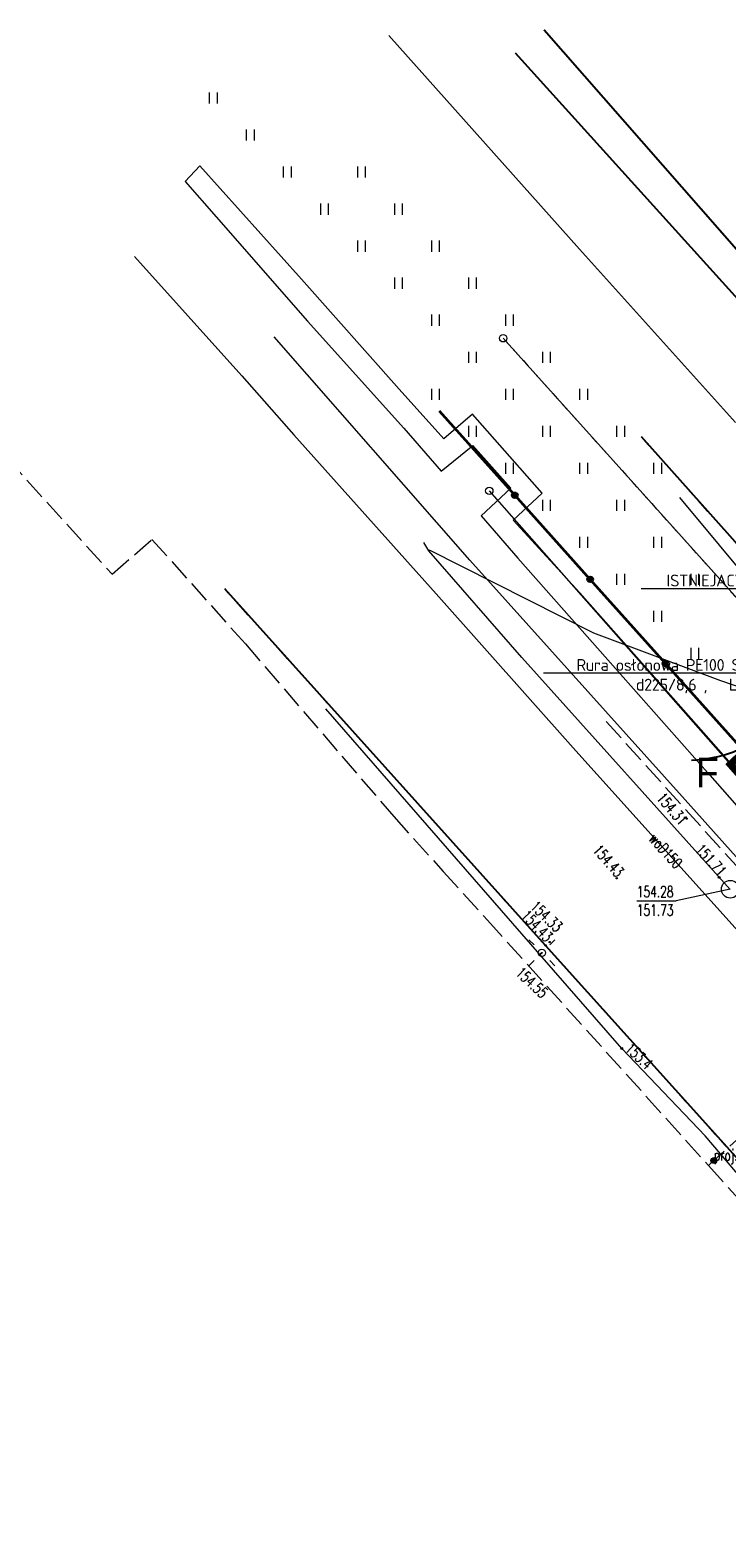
# Model space of a CAD drawing. Header units: feet. Extents: x 7588777 to 15179262, y 5780090 to 11560165.
# Tile 2 of 36: x 7589382 to 7589429, y 5780158 to 5780258. Entities that reach past the tile are written whole.
import ezdxf
from ezdxf import colors
from ezdxf.entities.mleader import LeaderData, LeaderLine
from ezdxf.enums import TextEntityAlignment as Align
from ezdxf.math import Vec2, Vec3

# ---------------------------------------------------------------- set-up
doc = ezdxf.new("R2010")
doc.units = ezdxf.units.FT
doc.header["$MEASUREMENT"] = 0
for name, pattern in [('1_OTKC', [1.5, 1, -0.5]), ('1_OTKJ', [2, 1.5, -0.5]), ('1_OTKK', [0]), ('1_OTZI', [1.5, 1, -0.5]), ('1_OTZT', [1.5, 1, -0.5]), ('4_SUEP_A', [0]), ('4_SUKP', [0]), ('4_SULO', [0]), ('4_SUPK', [0]), ('4_SUPP_P', [2, 1.5, -0.5]), ('4_SUWP', [0]), ('EGDE', [0]), ('EGUG', [1, 0.5, -0.5]), ('HIDDEN', [0.375, 0.25, -0.125])]:
    doc.linetypes.add(name, pattern=pattern)
doc.layers.get('0').update_dxf_attribs({"color": 250, "linetype": 'CONTINUOUS', "lineweight": 100})
doc.layers.add('___granice działki', color=7, linetype='CONTINUOUS', lineweight=60)
for name, color, linetype, lineweight, transparency in [('Dzialki', 7, 'EGDE', 18, 0.7), ('OTK_L_0', 7, '1_OTKJ', 18, 0.7), ('OTK_L_1', 7, '1_OTKK', 25, 0.7), ('OTK_L_2', 7, '1_OTKC', 18, 0.7), ('OTO_L_0', 7, 'CONTINUOUS', 35, 0.7), ('OTR_T_0', 7, 'CONTINUOUS', 18, 0.7), ('OTZ_L_3', 7, '1_OTZT', 18, 0.7), ('P_SUW_E_T_6', 5, 'CONTINUOUS', 0, 0.7), ('P_SUW_T_5', 5, 'CONTINUOUS', 18, 0.7), ('P_SUWP_L_0', 5, '4_SUPP_P', 18, 0.7), ('Punkty', 7, 'CONTINUOUS', 18, 0.7), ('SUE_T_3', 7, 'CONTINUOUS', 18, 0.7), ('SUEP_L_0', 1, '4_SUEP_A', 18, 0.7), ('SUER_T_0', 1, 'CONTINUOUS', 18, 0.7), ('SUKP_L_0', 34, '4_SUKP', 18, 0.7), ('SUKR_T_0', 34, 'CONTINUOUS', 18, 0.7), ('SUL_L_1', 7, '4_SULO', 18, 0.7), ('SUP_L_1', 7, '4_SUPK', 18, 0.7), ('SUWP_E_T_0', 5, 'CONTINUOUS', 0, 0.7), ('SUWP_L_0', 5, '4_SUWP', 18, 0.7), ('Uzytki', 3, 'EGUG', 18, 0.7)]:
    doc.layers.add(name, color=color, linetype=linetype, lineweight=lineweight, transparency=transparency)
doc.layers.add('KS_LINIE_TABELI', color=7, linetype='CONTINUOUS')
doc.styles.add('ISOCP', font='isocpeur.ttf')
doc.styles.get("Standard").update_dxf_attribs({"font": 'Simplex.SHX', "width": 0.75})
doc.styles.add('WYMIAR', font='arial.ttf', dxfattribs={"width": 0.9, "height": 0.9})

# ---------------------------------------------------------------- blocks, each defined once
blk = doc.blocks.new('GRT')
at = {"linetype": 'Continuous'}
blk.add_circle((0, 0), 0.25, dxfattribs=at)
blk = doc.blocks.new('1_OTRS')
at = {"linetype": 'Continuous'}
blk.add_circle((0, 0), 0.045, dxfattribs=at)
blk = doc.blocks.new('1_OTZT')
at = {"linetype": 'Continuous'}
for p, q in [((-0.2625, -0.375), (-0.2625, 0.375)), ((0.2625, -0.375), (0.2625, 0.375))]:
    blk.add_line(p, q, dxfattribs=at)
blk = doc.blocks.new('4_SUWW')
at = {"linetype": 'Continuous'}
for radius in [0.2, 0.175, 0.15, 0.125, 0.1, 0.075, 0.05, 0.025, 0.00715]:
    blk.add_circle((0, 0), radius, dxfattribs=at)
blk = doc.blocks.new('4_SUEO_W')
at = {"linetype": 'Continuous'}
for p, q in [((-0.53035, 0.53035), (-0.8839, 0.8839)), ((0.53035, 0.53035), (0.8839, 0.8839)), ((-0.53035, -0.53035), (-0.8839, -0.8839)), ((0.53035, -0.53035), (0.8839, -0.8839))]:
    blk.add_line(p, q, dxfattribs=at)
blk.add_circle((0, 0), 0.025, dxfattribs=at)
blk = doc.blocks.new('4_SUPP')
at = {"linetype": 'Continuous'}
blk.add_circle((0, 0), 0.25, dxfattribs=at)
blk = doc.blocks.new('4_SUPS')
at = {"linetype": 'Continuous'}
blk.add_circle((0, 0), 0.0625, dxfattribs=at)

msp = doc.modelspace()

# ---------------------------------------------------------------- linework, layer by layer
at = {"layer": '___granice działki', "linetype": 'HIDDEN', "ltscale": 10, "const_width": 0.5}
msp.add_lwpolyline([(7589429.14, 5780208.73), (7589448.11, 5780187.19), (7589456.39, 5780177.81), (7589472.83, 5780159.12), (7589473.73, 5780171.42), (7589485.48, 5780158.42), (7589491.22, 5780217.86), (7589471.44, 5780239.87), (7589438.5, 5780210), (7589434.86, 5780214.06)], close=True, dxfattribs=at)
at = {"layer": 'Dzialki'}
for p, q in [((7589413.8, 5780237.5), (7589434.86, 5780214.06)), ((7589412.86, 5780227.2), (7589429.14, 5780208.73))]:
    msp.add_line(p, q, dxfattribs=at)
at = {"layer": 'OTK_L_0', "linetype": '1_OTKJ'}
for p, q in [((7589446.37, 5780224.3), (7589416.57, 5780258.33)), ((7589414.64, 5780256.75), (7589444.74, 5780223.41)), ((7589423.14, 5780230.85), (7589436.75, 5780215.55)), ((7589416.66, 5780196.51), (7589395, 5780220.58)), ((7589420.75, 5780211.63), (7589437.33, 5780193.23)), ((7589438.17, 5780172.59), (7589416.66, 5780196.51))]:
    msp.add_line(p, q, dxfattribs=at)
msp.add_arc((7589426.265, 5780217.5995), 8.583, 271.635763, 310.433634, dxfattribs=at)
at = {"layer": 'OTK_L_1', "linetype": '1_OTKK'}
for p, q in [((7589416.57, 5780258.33), (7589446.132, 5780224.5718)), ((7589444.74, 5780223.41), (7589414.64, 5780256.75)), ((7589436.5974, 5780215.7239), (7589423.14, 5780230.85)), ((7589416.66, 5780196.51), (7589395, 5780220.58)), ((7589438.17, 5780172.59), (7589416.66, 5780196.51))]:
    msp.add_line(p, q, dxfattribs=at)
msp.add_arc((7589426.265, 5780217.5995), 8.583, 271.635763, 310.433634, dxfattribs=at)
at = {"layer": 'OTK_L_2', "linetype": '1_OTKC'}
for p, q in [((7589416.66, 5780196.51), (7589395, 5780220.58)), ((7589438.17, 5780172.59), (7589416.66, 5780196.51))]:
    msp.add_line(p, q, dxfattribs=at)
at = {"layer": 'OTO_L_0'}
for p, q in [((7589414.5854, 5780226.9022), (7589409.5, 5780232.58)), ((7589419.6708, 5780221.2245), (7589414.5854, 5780226.9022)), ((7589424.7562, 5780215.5467), (7589419.6708, 5780221.2245)), ((7589429.76, 5780209.96), (7589424.7562, 5780215.5467))]:
    msp.add_line(p, q, dxfattribs=at)
for centre in [(7589414.5854, 5780226.9022), (7589419.6708, 5780221.2245), (7589424.7562, 5780215.5467)]:
    msp.add_circle(centre, 0.17, dxfattribs=at)
at = {"layer": 'OTZ_L_3', "linetype": '1_OTZI'}
for p, q in [((7589446.37, 5780224.3), (7589416.57, 5780258.33)), ((7589414.64, 5780256.75), (7589444.74, 5780223.41)), ((7589409.5, 5780232.58), (7589429.76, 5780209.96)), ((7589436.5974, 5780215.7239), (7589423.14, 5780230.85))]:
    msp.add_line(p, q, dxfattribs=at)
at = {"layer": 'P_SUWP_L_0', "linetype": '4_SUPP_P'}
for p, q in [((7589376.2824, 5780233.8452), (7589387.3945, 5780221.5663)), ((7589387.3945, 5780221.5663), (7589390.086, 5780223.9213)), ((7589390.086, 5780223.9213), (7589396.3976, 5780216.8597)), ((7589396.3976, 5780216.8597), (7589406.409, 5780205.2098)), ((7589406.409, 5780205.2098), (7589409.7567, 5780201.4973)), ((7589409.7567, 5780201.4973), (7589412.7283, 5780198.2159)), ((7589412.7283, 5780198.2159), (7589427.6541, 5780181.6497)), ((7589440.6224, 5780193.2991), (7589428.0182, 5780181.9787)), ((7589428.0182, 5780181.9787), (7589427.6541, 5780181.6497)), ((7589427.6541, 5780181.6497), (7589440.0258, 5780167.9299))]:
    msp.add_line(p, q, dxfattribs=at)
at = {"layer": 'SUEP_L_0', "linetype": '4_SUEP_A'}
for p, q in [((7589425.71, 5780226.76), (7589434.9321, 5780215.6013)), ((7589416.27, 5780195.9), (7589401.83, 5780212.49)), ((7589416.41, 5780196.01), (7589416.27, 5780195.9)), ((7589416.28, 5780195.89), (7589416.41, 5780196.01)), ((7589421.8, 5780189.55), (7589416.28, 5780195.89)), ((7589427.43, 5780183.65), (7589421.8, 5780189.55)), ((7589437.39, 5780171.95), (7589427.43, 5780183.65))]:
    msp.add_line(p, q, dxfattribs=at)
at = {"layer": 'SUKP_L_0', "linetype": '4_SUKP'}
for p, q in [((7589418.96, 5780243.51), (7589406.07, 5780257.95)), ((7589429.47, 5780231.82), (7589418.96, 5780243.51)), ((7589411.55, 5780222.52), (7589398.33, 5780237.59)), ((7589408.77, 5780223.15), (7589408.45, 5780223.72)), ((7589415.05, 5780215.95), (7589408.77, 5780223.15)), ((7589419.92, 5780217.59), (7589408.82, 5780223.19)), ((7589426.09, 5780206.34), (7589411.55, 5780222.52)), ((7589428.48, 5780214.38), (7589419.92, 5780217.59)), ((7589429.13, 5780200.29), (7589415.05, 5780215.95)), ((7589434.01, 5780212.45), (7589428.48, 5780214.38)), ((7589436.43, 5780194.71), (7589426.09, 5780206.34))]:
    msp.add_line(p, q, dxfattribs=at)
at = {"layer": 'SUKR_T_0', "linetype": 'Continuous', "lineweight": 0}
for p in [(7589429.13, 5780200.3), (7589422.82, 5780199.51)]:
    msp.add_line(p, (7589425.48, 5780199.51), dxfattribs=at)
at = {"layer": 'SUL_L_1', "linetype": '4_SULO'}
for p, q in [((7589393.32, 5780249.14), (7589392.32, 5780248.08)), ((7589400.18, 5780241.5), (7589393.32, 5780249.14)), ((7589392.32, 5780248.08), (7589394.42, 5780245.7)), ((7589394.42, 5780245.7), (7589400.59, 5780238.66)), ((7589406.77, 5780234.07), (7589400.18, 5780241.5)), ((7589400.59, 5780238.66), (7589407.1, 5780231.43)), ((7589409.8, 5780230.7), (7589406.77, 5780234.07)), ((7589407.1, 5780231.43), (7589409.62, 5780228.52)), ((7589411.73, 5780232.38), (7589409.8, 5780230.7)), ((7589416.43, 5780227.05), (7589411.73, 5780232.38)), ((7589409.62, 5780228.52), (7589411.74, 5780230.26)), ((7589411.74, 5780230.26), (7589414.32, 5780227.37)), ((7589414.32, 5780227.37), (7589412.32, 5780225.52)), ((7589414.47, 5780225.22), (7589416.43, 5780227.05)), ((7589412.32, 5780225.52), (7589414.79, 5780222.66)), ((7589418.97, 5780220.31), (7589414.47, 5780225.22)), ((7589414.79, 5780222.66), (7589420.86, 5780215.79)), ((7589426.49, 5780211.82), (7589418.97, 5780220.31)), ((7589420.86, 5780215.79), (7589427.58, 5780208.19)), ((7589433.87, 5780203.46), (7589426.49, 5780211.82)), ((7589427.58, 5780208.19), (7589434.41, 5780200.42))]:
    msp.add_line(p, q, dxfattribs=at)
at = {"layer": 'SUP_L_1', "linetype": '4_SUPK'}
msp.add_circle((7589429.13, 5780200.3), 0.6, dxfattribs=at)
at = {"layer": 'SUWP_L_0', "linetype": '4_SUWP'}
for p, q in [((7589388.91, 5780243.03), (7589396.16, 5780234.96)), ((7589396.16, 5780234.96), (7589399.67, 5780230.98)), ((7589399.67, 5780230.98), (7589409.28, 5780220.24)), ((7589409.28, 5780220.24), (7589418.7, 5780209.65)), ((7589418.7, 5780209.65), (7589429.65, 5780197.47))]:
    msp.add_line(p, q, dxfattribs=at)
at = {"layer": 'Uzytki'}
msp.add_line((7589413.8, 5780237.5), (7589434.86, 5780214.06), dxfattribs=at)

# ---------------------------------------------------------------- block references
at = {"layer": 'OTR_T_0', "rotation": 1.010011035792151}
for p in [(7589426.18, 5780205.07), (7589421.46, 5780201.04), (7589416.66, 5780196.51), (7589416.93, 5780196.73)]:
    msp.add_blockref('1_OTRS', p, dxfattribs=at)
at = {"layer": 'OTZ_L_3'}
for p in [(7589394.24, 5780253.72), (7589396.74, 5780251.22), (7589399.24, 5780248.72), (7589404.24, 5780248.72), (7589401.74, 5780246.22), (7589406.74, 5780246.22), (7589404.24, 5780243.72), (7589409.24, 5780243.72), (7589406.74, 5780241.22), (7589411.74, 5780241.22), (7589409.24, 5780238.72), (7589414.24, 5780238.72), (7589411.74, 5780236.22), (7589416.74, 5780236.22), (7589409.24, 5780233.72), (7589414.24, 5780233.72), (7589419.24, 5780233.72), (7589411.74, 5780231.22), (7589416.74, 5780231.22), (7589421.74, 5780231.22), (7589414.24, 5780228.72), (7589419.24, 5780228.72), (7589424.24, 5780228.72), (7589416.74, 5780226.22), (7589421.74, 5780226.22), (7589419.24, 5780223.72), (7589424.24, 5780223.72), (7589421.74, 5780221.22), (7589426.74, 5780221.22), (7589424.24, 5780218.72), (7589426.74, 5780216.22)]:
    msp.add_blockref('1_OTZT', p, dxfattribs=at)
at = {"layer": 'P_SUW_T_5'}
msp.add_blockref('4_SUWW', (7589428.0182, 5780181.9787), dxfattribs=at)
at = {"layer": 'Punkty'}
for p in [(7589413.8, 5780237.5), (7589412.86, 5780227.2)]:
    msp.add_blockref('GRT', p, dxfattribs=at)
at = {"layer": 'SUE_T_3'}
for name in ['4_SUEO_W', '4_SUPP']:
    msp.add_blockref(name, (7589416.41, 5780196.01), dxfattribs=at)
at = {"layer": 'SUER_T_0', "rotation": 1.010011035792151}
msp.add_blockref('4_SUPS', (7589421.8, 5780189.55), dxfattribs=at)
at = {"layer": 'SUKR_T_0'}
msp.add_blockref('4_SUPS', (7589428.38, 5780201.1), dxfattribs=at)

# ---------------------------------------------------------------- texts
at = {"layer": '___granice działki', "lineweight": 35, "insert": (7589427.58, 5780208.19), "char_height": 2, "width": 9.40152, "attachment_point": 5, "style": 'WYMIAR'}
msp.add_mtext('F', dxfattribs=at)
at = {"layer": 'OTR_T_0', "lineweight": 9, "width": 0.7}
msp.add_text('154.31', height=0.75, rotation=311.060001, dxfattribs=at).set_placement((7589426.3, 5780205.03), align=Align.TOP_RIGHT)
for s, rotation, p in [('154.43', 311.63, (7589421.45, 5780201.04)), ('154.33', 316.34, (7589417.36, 5780197.34)), ('154.43', 314.110001, (7589416.67, 5780196.67))]:
    msp.add_text(s, height=0.75, rotation=rotation, dxfattribs=at).set_placement(p, align=Align.RIGHT)
msp.add_text('154.55', height=0.75, rotation=316.940001, dxfattribs=at).set_placement((7589414.58, 5780194.57))
at = {"layer": 'P_SUW_E_T_6', "lineweight": 9, "width": 0.7}
msp.add_text('proj.w', height=0.75, dxfattribs=at).set_placement((7589428.0182, 5780181.9787))
at = {"layer": 'SUER_T_0', "lineweight": 9, "width": 0.7}
msp.add_text('153.4', height=0.75, rotation=316.919999, dxfattribs=at).set_placement((7589421.97, 5780189.45))
at = {"layer": 'SUKR_T_0', "lineweight": 9, "width": 0.7}
msp.add_text('151.71', height=0.75, rotation=312.499999, dxfattribs=at).set_placement((7589428.38, 5780201.1), align=Align.RIGHT)
for s, p in [('154.28', (7589422.82, 5780200.51)), ('151.73', (7589422.82, 5780199.26))]:
    msp.add_text(s, height=0.75, dxfattribs=at).set_placement(p, align=Align.TOP_LEFT)
at = {"layer": 'SUWP_E_T_0', "lineweight": 9, "width": 0.7}
msp.add_text('woD150', height=0.75, rotation=311.960001, dxfattribs=at).set_placement((7589424.77, 5780202.9), align=Align.MIDDLE)

# ---------------------------------------------------------------- leaders
at = {"layer": 'KS_LINIE_TABELI', "color": 7, "linetype": 'Continuous'}
ml = msp.add_multileader_mtext('Standard', dxfattribs=at)
ml.set_content('{\\T0.95;ISTNIEJACY SEPARATOR KALESCENCYJNY\\PZINTEGROWANY Z OSADNIKIEM}', color=7, style='ISOCP')
ml.set_leader_properties(lineweight=18)
ml.build(insert=Vec2(0, 0))
ml.multileader.update_dxf_attribs({"text_left_attachment_type": 6, "text_right_attachment_type": 6, "dogleg_length": 0.01, "arrow_head_size": 0.18})
ctx = ml.context
ctx.base_point, ctx.char_height, ctx.arrow_head_size, ctx.landing_gap_size, ctx.plane_origin = Vec3(7589425.3385, 5780220.5817), 0.8, 0.18, 0.09, Vec3(7589442.7184, 5780222.2879)
ctx.left_attachment, ctx.right_attachment, ctx.text_align_type = 6, 6, 2
notes = []
notes.append((ctx, [(0, (1, 1, 0), (7589444.5782, 5780220.5817), (-1, 0), 0.01, [(1, [(7589447.6132, 5780216.379)], 0, [])])]))
ctx.mtext.insert, ctx.mtext.alignment, ctx.mtext.flow_direction = Vec3(7589444.4782, 5780221.5417), 3, 5
ml = msp.add_multileader_mtext('Standard', dxfattribs=at)
ml.set_content('{\\T0.95;Rura osłonowa PE100 SDR17\\P d225/8,6 ,   L=1,5m}', color=7, style='ISOCP')
ml.set_leader_properties(lineweight=18)
ml.build(insert=Vec2(0, 0))
ml.multileader.update_dxf_attribs({"text_left_attachment_type": 6, "text_right_attachment_type": 6, "dogleg_length": 0.01, "arrow_head_size": 0.18})
ctx = ml.context
ctx.base_point, ctx.char_height, ctx.arrow_head_size, ctx.landing_gap_size, ctx.plane_origin = Vec3(7589418.9901, 5780214.885), 0.8, 0.18, 0.09, Vec3(7589441.3357, 5780204.2076)
ctx.left_attachment, ctx.right_attachment, ctx.text_align_type = 6, 6, 2
notes.append((ctx, [(0, (1, 1, 0), (7589432.1025, 5780214.885), (-1, 0), 0.01, [(1, [(7589440.6039, 5780203.6446), (7589446.4932, 5780199.363)], 0, [])])]))
ctx.mtext.insert, ctx.mtext.alignment, ctx.mtext.flow_direction = Vec3(7589432.0025, 5780215.845), 3, 5
for ctx, leaders in notes:
    for number, flags, end, landing, length, lines in leaders:
        leader = LeaderData()
        leader.index, (leader.has_last_leader_line, leader.has_dogleg_vector, leader.attachment_direction) = number, flags
        leader.last_leader_point, leader.dogleg_vector, leader.dogleg_length = Vec3(end), Vec3(landing), length
        for number, points, colour, breaks in lines:
            line = LeaderLine()
            line.index, line.vertices, line.color, line.breaks = number, Vec3.list(points), colors.encode_raw_color(colour), breaks
            leader.lines.append(line)
        ctx.leaders.append(leader)

doc.saveas('drawing.dxf')
